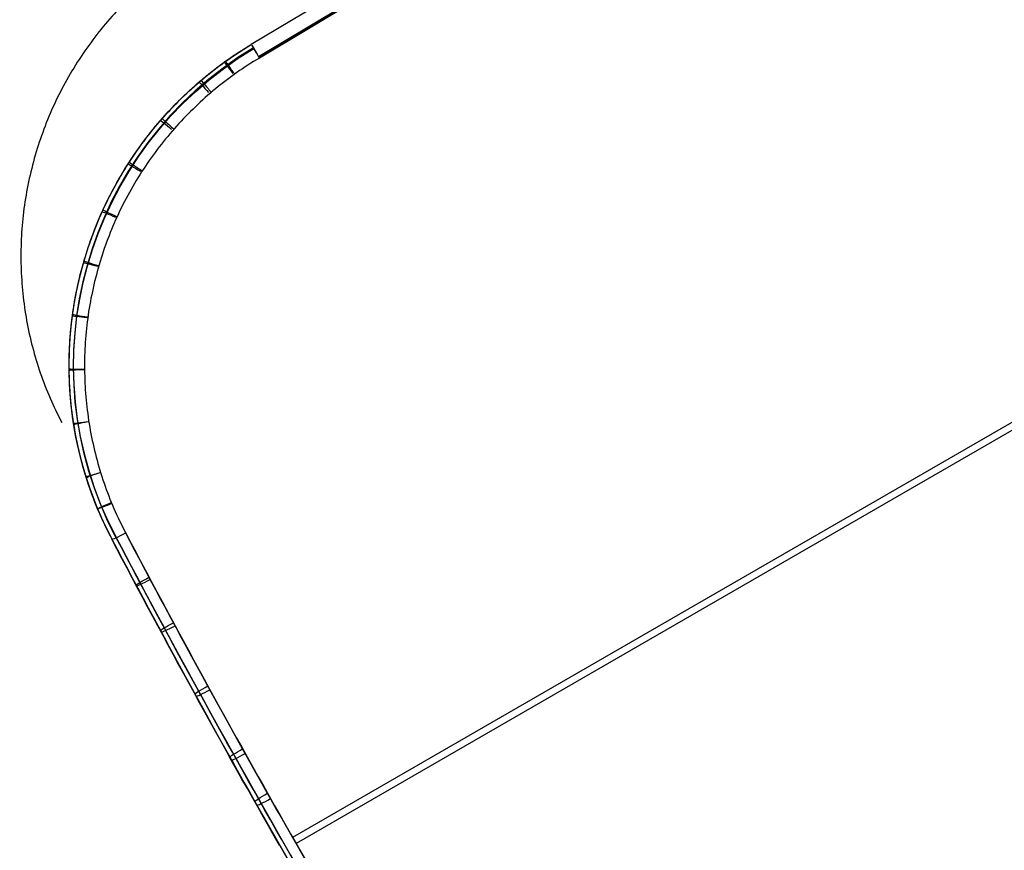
# Model space of a CAD drawing. Extents: x -19 to 1160, y -2382 to -1354.
# Tile 5 of 69: x -19 to 47, y -2342 to -2287. Entities that reach past the tile are written whole.
import ezdxf

# ---------------------------------------------------------------- set-up
doc = ezdxf.new("R2010")
doc.units = 0
doc.layers.add('1', color=7, linetype='CONTINUOUS')

msp = doc.modelspace()

# ---------------------------------------------------------------- linework, layer by layer
at = {"layer": '1', "color": 7}
for p, q in [((400.097, -2047.309, 66.009), (-3.736, -2288.554, 65.642)), ((400.097, -2047.309, 66.009), (-3.735, -2288.554, 65.642)), ((400.609, -2048.168, 67.009), (-3.224, -2289.412, 66.642)), ((400.636, -2048.213, 67.007), (-3.197, -2289.457, 66.64)), ((395.804, -2049.874, 58.995), (-3.736, -2288.554, 58.632)), ((396.291, -2050.687, 57.997), (-3.249, -2289.367, 57.633)), ((427.503, -2094.747, 64.191), (-0.742, -2341.994, 64.191)), ((422.937, -2096.839, 55.204), (-0.977, -2341.586, 55.204)), ((-3.735, -2288.554, 65.642), (-3.736, -2288.554, 58.632)), ((-3.736, -2288.554, 58.684), (-3.736, -2288.554, 58.632)), ((-13.046, -2321.642, 57.424), (-13.046, -2321.641, 64.434))]:
    msp.add_line(p, q, dxfattribs=at)
at = {"layer": '1', "color": 7, "extrusion": (0.026168, -0.045324, 0.99863)}
msp.add_lwpolyline([(-1147.498, -1975.294), (-1147.725, -1975.297), (-1147.952, -1975.303), (-1148.18, -1975.311), (-1148.406, -1975.321), (-1148.633, -1975.333), (-1148.86, -1975.348), (-1149.086, -1975.365), (-1149.313, -1975.384), (-1149.539, -1975.406), (-1149.764, -1975.429), (-1149.99, -1975.455), (-1150.215, -1975.483), (-1150.44, -1975.513), (-1150.665, -1975.546), (-1150.889, -1975.58), (-1151.113, -1975.617), (-1151.336, -1975.656), (-1151.56, -1975.697), (-1151.782, -1975.74), (-1152.005, -1975.785), (-1152.227, -1975.833), (-1152.448, -1975.883), (-1152.669, -1975.934), (-1152.89, -1975.988), (-1153.109, -1976.044), (-1153.329, -1976.102), (-1153.548, -1976.162), (-1153.766, -1976.224), (-1153.984, -1976.289), (-1154.201, -1976.355), (-1154.417, -1976.423), (-1154.633, -1976.494), (-1154.848, -1976.566), (-1155.063, -1976.641), (-1155.277, -1976.718), (-1155.49, -1976.796), (-1155.702, -1976.877), (-1155.914, -1976.959), (-1156.125, -1977.044), (-1156.335, -1977.131), (-1156.544, -1977.219), (-1156.753, -1977.31), (-1156.96, -1977.402), (-1157.167, -1977.497), (-1157.373, -1977.593), (-1157.578, -1977.692), (-1157.782, -1977.792), (-1157.986, -1977.894), (-1158.188, -1977.999), (-1158.389, -1978.105), (-1158.589, -1978.213), (-1158.789, -1978.323), (-1158.987, -1978.434), (-1159.184, -1978.548), (-1159.381, -1978.664), (-1159.576, -1978.781), (-1159.77, -1978.901), (-1159.963, -1979.022), (-1160.155, -1979.145), (-1160.345, -1979.27), (-1160.535, -1979.397), (-1160.723, -1979.525), (-1160.91, -1979.656), (-1161.096, -1979.788), (-1161.281, -1979.922), (-1161.464, -1980.058), (-1161.647, -1980.195), (-1161.827, -1980.335), (-1162.007, -1980.476), (-1162.185, -1980.619), (-1162.362, -1980.763), (-1162.538, -1980.909), (-1162.712, -1981.057), (-1162.885, -1981.207), (-1163.057, -1981.358), (-1163.227, -1981.511), (-1163.395, -1981.665), (-1163.562, -1981.821), (-1163.728, -1981.979), (-1163.892, -1982.138), (-1164.055, -1982.299), (-1164.216, -1982.461), (-1164.376, -1982.625), (-1164.534, -1982.79), (-1164.691, -1982.957), (-1164.846, -1983.125), (-1164.999, -1983.295), (-1165.151, -1983.466), (-1165.301, -1983.638), (-1165.45, -1983.812), (-1165.597, -1983.988), (-1165.742, -1984.164), (-1165.885, -1984.342), (-1166.027, -1984.521), (-1166.167, -1984.702), (-1166.305, -1984.884), (-1166.442, -1985.067), (-1166.577, -1985.252), (-1166.71, -1985.437), (-1166.841, -1985.624), (-1166.97, -1985.812), (-1167.098, -1986.002), (-1167.224, -1986.192), (-1167.348, -1986.384), (-1167.47, -1986.577), (-1167.59, -1986.77), (-1167.709, -1986.965), (-1167.825, -1987.161), (-1167.94, -1987.359), (-1168.053, -1987.557), (-1168.164, -1987.756), (-1168.273, -1987.956), (-1168.38, -1988.157), (-1168.485, -1988.359), (-1168.589, -1988.562), (-1168.69, -1988.766), (-1168.79, -1988.971), (-1168.887, -1989.177), (-1168.983, -1989.383), (-1169.077, -1989.591), (-1169.168, -1989.799), (-1169.258, -1990.008), (-1169.346, -1990.218), (-1169.432, -1990.428), (-1169.515, -1990.64), (-1169.597, -1990.852), (-1169.677, -1991.065), (-1169.755, -1991.278), (-1169.83, -1991.492), (-1169.904, -1991.707), (-1169.975, -1991.923), (-1170.045, -1992.139), (-1170.112, -1992.356), (-1170.178, -1992.573), (-1170.241, -1992.791), (-1170.302, -1993.009), (-1170.361, -1993.228), (-1170.418, -1993.448), (-1170.473, -1993.667), (-1170.526, -1993.888), (-1170.577, -1994.109), (-1170.625, -1994.33), (-1170.671, -1994.552), (-1170.716, -1994.774), (-1170.758, -1994.996), (-1170.797, -1995.219), (-1170.835, -1995.442), (-1170.87, -1995.666), (-1170.904, -1995.889), (-1170.935, -1996.113), (-1170.963, -1996.338), (-1170.99, -1996.562), (-1171.014, -1996.787), (-1171.036, -1997.012), (-1171.056, -1997.237), (-1171.074, -1997.463), (-1171.089, -1997.688), (-1171.102, -1997.914), (-1171.113, -1998.139), (-1171.121, -1998.365)], dxfattribs=at)
at = {"layer": '1', "color": 7, "extrusion": (-0.56612, 0.821594, -0.067018)}
msp.add_lwpolyline([(1328.032, -70.33), (1328.022, -70.391), (1328.01, -70.45), (1327.997, -70.507), (1327.983, -70.562), (1327.967, -70.616), (1327.95, -70.667), (1327.941, -70.692), (1327.932, -70.716), (1327.922, -70.74), (1327.912, -70.764), (1327.902, -70.787), (1327.891, -70.81), (1327.88, -70.832), (1327.869, -70.853), (1327.857, -70.874), (1327.845, -70.895), (1327.833, -70.915), (1327.82, -70.935), (1327.807, -70.954), (1327.793, -70.973), (1327.78, -70.991), (1327.766, -71.009), (1327.751, -71.026), (1327.736, -71.043), (1327.721, -71.06), (1327.706, -71.075), (1327.69, -71.091), (1327.674, -71.106), (1327.658, -71.12), (1327.641, -71.134), (1327.624, -71.148), (1327.607, -71.161), (1327.589, -71.173), (1327.571, -71.185), (1327.552, -71.197), (1327.534, -71.208), (1327.515, -71.219), (1327.495, -71.229), (1327.475, -71.238), (1327.455, -71.248), (1327.435, -71.256), (1327.414, -71.264), (1327.393, -71.272), (1327.372, -71.279), (1327.35, -71.286), (1327.328, -71.293), (1327.305, -71.298), (1327.282, -71.304), (1327.259, -71.309), (1327.236, -71.313), (1327.212, -71.317), (1327.188, -71.32), (1327.164, -71.323), (1327.139, -71.326), (1327.114, -71.328), (1327.088, -71.329), (1327.062, -71.33), (1327.036, -71.331)], dxfattribs=at)
at = {"layer": '1', "color": 7, "extrusion": (-0.492941, 0.868318, 0.055068)}
msp.add_lwpolyline([(1156.867, 167.229), (1156.891, 167.229), (1156.916, 167.229), (1156.94, 167.229), (1156.964, 167.23), (1156.987, 167.232), (1157.011, 167.234), (1157.034, 167.237), (1157.056, 167.24), (1157.079, 167.244), (1157.101, 167.248), (1157.123, 167.253), (1157.144, 167.258), (1157.166, 167.263), (1157.187, 167.27), (1157.207, 167.276), (1157.228, 167.284), (1157.248, 167.291), (1157.268, 167.3), (1157.287, 167.308), (1157.306, 167.318), (1157.325, 167.327), (1157.344, 167.338), (1157.362, 167.348), (1157.381, 167.36), (1157.398, 167.372), (1157.416, 167.384), (1157.433, 167.397), (1157.45, 167.41), (1157.467, 167.424), (1157.483, 167.438), (1157.499, 167.453), (1157.515, 167.468), (1157.53, 167.484), (1157.545, 167.501), (1157.56, 167.518), (1157.575, 167.535), (1157.589, 167.553), (1157.603, 167.571), (1157.617, 167.59), (1157.63, 167.61), (1157.644, 167.63), (1157.656, 167.65), (1157.669, 167.671), (1157.681, 167.693), (1157.693, 167.715), (1157.705, 167.737), (1157.716, 167.76), (1157.728, 167.784), (1157.738, 167.808), (1157.749, 167.832), (1157.769, 167.883), (1157.788, 167.936), (1157.806, 167.99), (1157.823, 168.047), (1157.838, 168.106), (1157.853, 168.166), (1157.866, 168.229)], dxfattribs=at)
at = {"layer": '1', "color": 7, "extrusion": (-0.495874, 0.866816, 0.052336)}
msp.add_lwpolyline([(1163.573, 170.475), (1163.629, 170.469), (1163.684, 170.461), (1163.737, 170.452), (1163.763, 170.446), (1163.788, 170.441), (1163.813, 170.435), (1163.838, 170.428), (1163.862, 170.421), (1163.886, 170.414), (1163.91, 170.406), (1163.933, 170.398), (1163.956, 170.389), (1163.978, 170.381), (1164, 170.371), (1164.021, 170.361), (1164.042, 170.351), (1164.063, 170.341), (1164.083, 170.33), (1164.103, 170.318), (1164.123, 170.307), (1164.142, 170.294), (1164.16, 170.282), (1164.179, 170.269), (1164.197, 170.255), (1164.214, 170.242), (1164.231, 170.227), (1164.248, 170.213), (1164.264, 170.198), (1164.28, 170.182), (1164.295, 170.167), (1164.31, 170.15), (1164.325, 170.134), (1164.339, 170.117), (1164.353, 170.099), (1164.366, 170.081), (1164.379, 170.063), (1164.392, 170.044), (1164.404, 170.025), (1164.416, 170.006), (1164.427, 169.986), (1164.438, 169.966), (1164.449, 169.945), (1164.459, 169.924), (1164.469, 169.902), (1164.478, 169.881), (1164.487, 169.858), (1164.496, 169.836), (1164.504, 169.812), (1164.511, 169.789), (1164.519, 169.765), (1164.526, 169.741), (1164.532, 169.716), (1164.538, 169.691), (1164.544, 169.665), (1164.549, 169.639), (1164.559, 169.586), (1164.567, 169.531), (1164.573, 169.475)], dxfattribs=at)
at = {"layer": '1', "color": 7}
for points in [[(-13.046, -2321.641, 64.434), (-13.156, -2321.431, 64.446), (-13.265, -2321.219, 64.458), (-13.371, -2321.006, 64.47), (-13.475, -2320.792, 64.482), (-13.577, -2320.577, 64.494), (-13.677, -2320.362, 64.506), (-13.775, -2320.145, 64.518), (-13.87, -2319.927, 64.53), (-13.963, -2319.709, 64.541), (-14.055, -2319.49, 64.553), (-14.144, -2319.269, 64.565), (-14.231, -2319.048, 64.577), (-14.315, -2318.827, 64.589), (-14.398, -2318.604, 64.6), (-14.478, -2318.38, 64.612), (-14.557, -2318.156, 64.624), (-14.633, -2317.931, 64.636), (-14.707, -2317.706, 64.647), (-14.778, -2317.48, 64.659), (-14.848, -2317.253, 64.671), (-14.915, -2317.025, 64.682), (-14.98, -2316.797, 64.694), (-15.043, -2316.568, 64.705), (-15.104, -2316.339, 64.717), (-15.163, -2316.109, 64.728), (-15.219, -2315.878, 64.74), (-15.273, -2315.647, 64.751), (-15.326, -2315.416, 64.763), (-15.375, -2315.184, 64.774), (-15.423, -2314.951, 64.785), (-15.468, -2314.718, 64.797), (-15.512, -2314.485, 64.808), (-15.553, -2314.251, 64.819), (-15.592, -2314.017, 64.83), (-15.628, -2313.782, 64.841), (-15.663, -2313.548, 64.853), (-15.695, -2313.313, 64.864), (-15.725, -2313.077, 64.875), (-15.753, -2312.841, 64.886), (-15.778, -2312.605, 64.896), (-15.802, -2312.369, 64.907), (-15.823, -2312.133, 64.918), (-15.842, -2311.896, 64.929), (-15.858, -2311.659, 64.94), (-15.873, -2311.422, 64.95), (-15.885, -2311.185, 64.961), (-15.895, -2310.948, 64.972), (-15.903, -2310.711, 64.982), (-15.908, -2310.474, 64.993), (-15.912, -2310.236, 65.003), (-15.913, -2309.999, 65.013), (-15.911, -2309.761, 65.024), (-15.908, -2309.524, 65.034), (-15.902, -2309.287, 65.044), (-15.894, -2309.049, 65.054), (-15.884, -2308.812, 65.064), (-15.872, -2308.575, 65.074), (-15.857, -2308.338, 65.084), (-15.84, -2308.101, 65.094), (-15.821, -2307.864, 65.104), (-15.799, -2307.628, 65.114), (-15.776, -2307.391, 65.124), (-15.75, -2307.155, 65.133), (-15.721, -2306.919, 65.143), (-15.691, -2306.683, 65.152), (-15.658, -2306.448, 65.162), (-15.623, -2306.213, 65.171), (-15.586, -2305.978, 65.18), (-15.546, -2305.744, 65.19), (-15.505, -2305.51, 65.199), (-15.461, -2305.276, 65.208), (-15.414, -2305.043, 65.217), (-15.366, -2304.81, 65.226), (-15.315, -2304.577, 65.235), (-15.263, -2304.346, 65.243), (-15.207, -2304.114, 65.252), (-15.15, -2303.883, 65.261), (-15.091, -2303.653, 65.269), (-15.029, -2303.423, 65.278), (-14.965, -2303.194, 65.286), (-14.899, -2302.966, 65.294), (-14.831, -2302.738, 65.303), (-14.761, -2302.511, 65.311), (-14.689, -2302.284, 65.319), (-14.614, -2302.058, 65.327), (-14.537, -2301.833, 65.335), (-14.458, -2301.609, 65.342), (-14.377, -2301.385, 65.35), (-14.294, -2301.162, 65.358), (-14.209, -2300.94, 65.365), (-14.122, -2300.719, 65.373), (-14.032, -2300.499, 65.38), (-13.941, -2300.28, 65.387), (-13.847, -2300.061, 65.395), (-13.751, -2299.844, 65.402), (-13.653, -2299.627, 65.409), (-13.553, -2299.411, 65.415), (-13.452, -2299.197, 65.422), (-13.348, -2298.983, 65.429), (-13.241, -2298.771, 65.435), (-13.133, -2298.559, 65.442), (-13.023, -2298.349, 65.448), (-12.911, -2298.139, 65.455), (-12.797, -2297.931, 65.461), (-12.681, -2297.724, 65.467), (-12.563, -2297.518, 65.473), (-12.444, -2297.313, 65.479), (-12.322, -2297.109, 65.485), (-12.198, -2296.906, 65.49), (-12.073, -2296.705, 65.496), (-11.945, -2296.505, 65.502), (-11.816, -2296.306, 65.507), (-11.685, -2296.108, 65.512), (-11.552, -2295.912, 65.518), (-11.418, -2295.717, 65.523), (-11.281, -2295.523, 65.528), (-11.143, -2295.33, 65.533), (-11.003, -2295.139, 65.537), (-10.861, -2294.95, 65.542), (-10.718, -2294.761, 65.547), (-10.573, -2294.574, 65.551), (-10.426, -2294.389, 65.556), (-10.277, -2294.204, 65.56), (-10.127, -2294.022, 65.564), (-9.975, -2293.841, 65.568), (-9.821, -2293.661, 65.572), (-9.666, -2293.482, 65.576), (-9.51, -2293.306, 65.58), (-9.351, -2293.13, 65.583), (-9.191, -2292.957, 65.587), (-9.03, -2292.785, 65.59), (-8.867, -2292.614, 65.594), (-8.702, -2292.445, 65.597), (-8.536, -2292.278, 65.6), (-8.369, -2292.112, 65.603), (-8.199, -2291.948, 65.606), (-8.029, -2291.786, 65.609), (-7.857, -2291.625, 65.611), (-7.684, -2291.466, 65.614), (-7.509, -2291.309, 65.616), (-7.332, -2291.154, 65.619), (-7.155, -2291, 65.621), (-6.976, -2290.848, 65.623), (-6.795, -2290.698, 65.625), (-6.614, -2290.55, 65.627), (-6.43, -2290.403, 65.629), (-6.246, -2290.259, 65.63), (-6.06, -2290.116, 65.632), (-5.873, -2289.975, 65.633), (-5.685, -2289.836, 65.635), (-5.495, -2289.699, 65.636), (-5.305, -2289.564, 65.637), (-5.113, -2289.431, 65.638), (-4.919, -2289.299, 65.639), (-4.725, -2289.17, 65.64), (-4.529, -2289.043, 65.64), (-4.333, -2288.918, 65.641), (-4.135, -2288.794, 65.641), (-3.936, -2288.673, 65.641), (-3.735, -2288.554, 65.642)], [(-13.046, -2321.642, 57.424), (-13.156, -2321.433, 57.436), (-13.263, -2321.224, 57.448), (-13.369, -2321.013, 57.46), (-13.472, -2320.802, 57.472), (-13.573, -2320.589, 57.484), (-13.672, -2320.376, 57.496), (-13.769, -2320.161, 57.508), (-13.864, -2319.945, 57.52), (-13.957, -2319.729, 57.532), (-14.048, -2319.511, 57.544), (-14.137, -2319.293, 57.556), (-14.223, -2319.073, 57.568), (-14.307, -2318.853, 57.579), (-14.39, -2318.632, 57.591), (-14.47, -2318.41, 57.603), (-14.548, -2318.187, 57.615), (-14.623, -2317.964, 57.626), (-14.697, -2317.74, 57.638), (-14.769, -2317.515, 57.65), (-14.838, -2317.289, 57.661), (-14.905, -2317.062, 57.673), (-14.97, -2316.835, 57.684), (-15.033, -2316.608, 57.696), (-15.094, -2316.379, 57.707), (-15.153, -2316.15, 57.719), (-15.209, -2315.921, 57.73), (-15.264, -2315.69, 57.742), (-15.316, -2315.46, 57.753), (-15.366, -2315.228, 57.764), (-15.414, -2314.997, 57.776), (-15.459, -2314.765, 57.787), (-15.503, -2314.532, 57.798), (-15.544, -2314.299, 57.809), (-15.583, -2314.065, 57.82), (-15.62, -2313.831, 57.831), (-15.655, -2313.597, 57.842), (-15.687, -2313.362, 57.853), (-15.718, -2313.127, 57.864), (-15.746, -2312.892, 57.875), (-15.772, -2312.657, 57.886), (-15.796, -2312.421, 57.897), (-15.817, -2312.185, 57.908), (-15.837, -2311.948, 57.918), (-15.854, -2311.712, 57.929), (-15.869, -2311.475, 57.94), (-15.882, -2311.239, 57.95), (-15.892, -2311.002, 57.961), (-15.9, -2310.765, 57.971), (-15.906, -2310.528, 57.982), (-15.91, -2310.29, 57.992), (-15.912, -2310.053, 58.002), (-15.911, -2309.816, 58.013), (-15.908, -2309.579, 58.023), (-15.903, -2309.342, 58.033), (-15.896, -2309.104, 58.043), (-15.886, -2308.867, 58.053), (-15.875, -2308.63, 58.063), (-15.861, -2308.394, 58.073), (-15.844, -2308.157, 58.083), (-15.826, -2307.92, 58.093), (-15.805, -2307.684, 58.102), (-15.782, -2307.448, 58.112), (-15.756, -2307.212, 58.121), (-15.729, -2306.976, 58.131), (-15.699, -2306.74, 58.14), (-15.667, -2306.505, 58.15), (-15.632, -2306.27, 58.159), (-15.596, -2306.036, 58.168), (-15.557, -2305.802, 58.178), (-15.516, -2305.568, 58.187), (-15.472, -2305.335, 58.196), (-15.427, -2305.102, 58.205), (-15.379, -2304.869, 58.214), (-15.329, -2304.637, 58.222), (-15.277, -2304.405, 58.231), (-15.222, -2304.174, 58.24), (-15.166, -2303.944, 58.248), (-15.107, -2303.714, 58.257), (-15.046, -2303.484, 58.265), (-14.983, -2303.255, 58.274), (-14.918, -2303.027, 58.282), (-14.85, -2302.799, 58.29), (-14.781, -2302.572, 58.298), (-14.709, -2302.346, 58.306), (-14.635, -2302.121, 58.314), (-14.559, -2301.896, 58.322), (-14.481, -2301.672, 58.33), (-14.401, -2301.448, 58.338), (-14.318, -2301.226, 58.345), (-14.234, -2301.004, 58.353), (-14.147, -2300.783, 58.36), (-14.059, -2300.563, 58.368), (-13.968, -2300.344, 58.375), (-13.875, -2300.125, 58.382), (-13.78, -2299.908, 58.389), (-13.683, -2299.692, 58.396), (-13.584, -2299.476, 58.403), (-13.483, -2299.261, 58.41), (-13.38, -2299.048, 58.416), (-13.275, -2298.835, 58.423), (-13.167, -2298.624, 58.43), (-13.058, -2298.413, 58.436), (-12.947, -2298.204, 58.442), (-12.834, -2297.996, 58.449), (-12.719, -2297.788, 58.455), (-12.602, -2297.582, 58.461), (-12.483, -2297.377, 58.467), (-12.362, -2297.173, 58.472), (-12.239, -2296.971, 58.478), (-12.114, -2296.769, 58.484), (-11.988, -2296.569, 58.489), (-11.859, -2296.37, 58.495), (-11.729, -2296.172, 58.5), (-11.597, -2295.975, 58.505), (-11.463, -2295.78, 58.511), (-11.327, -2295.585, 58.516), (-11.189, -2295.393, 58.521), (-11.05, -2295.201, 58.525), (-10.909, -2295.011, 58.53), (-10.766, -2294.822, 58.535), (-10.621, -2294.634, 58.539), (-10.474, -2294.448, 58.544), (-10.326, -2294.263, 58.548), (-10.176, -2294.08, 58.552), (-10.024, -2293.898, 58.556), (-9.871, -2293.718, 58.56), (-9.716, -2293.539, 58.564), (-9.559, -2293.361, 58.568), (-9.401, -2293.185, 58.572), (-9.241, -2293.01, 58.575), (-9.079, -2292.837, 58.579), (-8.916, -2292.666, 58.582), (-8.751, -2292.496, 58.586), (-8.584, -2292.327, 58.589), (-8.416, -2292.16, 58.592), (-8.247, -2291.995, 58.595), (-8.075, -2291.832, 58.598), (-7.903, -2291.67, 58.6), (-7.728, -2291.509, 58.603), (-7.552, -2291.351, 58.605), (-7.375, -2291.194, 58.608), (-7.196, -2291.038, 58.61), (-7.016, -2290.885, 58.612), (-6.834, -2290.733, 58.614), (-6.651, -2290.583, 58.616), (-6.466, -2290.435, 58.618), (-6.28, -2290.288, 58.62), (-6.092, -2290.143, 58.622), (-5.904, -2290.001, 58.623), (-5.713, -2289.86, 58.624), (-5.521, -2289.72, 58.626), (-5.328, -2289.583, 58.627), (-5.134, -2289.448, 58.628), (-4.938, -2289.314, 58.629), (-4.741, -2289.182, 58.63), (-4.543, -2289.053, 58.63), (-4.343, -2288.925, 58.631), (-4.142, -2288.799, 58.631), (-3.939, -2288.675, 58.632), (-3.736, -2288.554, 58.632)], [(-3.197, -2289.457, 66.64), (-3.388, -2289.572, 66.64), (-3.579, -2289.688, 66.64), (-3.768, -2289.806, 66.639), (-3.956, -2289.926, 66.639), (-4.143, -2290.049, 66.638), (-4.329, -2290.173, 66.637), (-4.514, -2290.298, 66.637), (-4.698, -2290.426, 66.636), (-4.881, -2290.556, 66.634), (-5.062, -2290.687, 66.633), (-5.242, -2290.82, 66.632), (-5.421, -2290.955, 66.63), (-5.599, -2291.092, 66.629), (-5.776, -2291.231, 66.627), (-5.951, -2291.371, 66.625), (-6.125, -2291.513, 66.624), (-6.298, -2291.657, 66.622), (-6.47, -2291.803, 66.619), (-6.64, -2291.95, 66.617), (-6.809, -2292.099, 66.615), (-6.976, -2292.249, 66.612), (-7.143, -2292.402, 66.61), (-7.308, -2292.555, 66.607), (-7.471, -2292.711, 66.604), (-7.633, -2292.868, 66.602), (-7.794, -2293.027, 66.599), (-7.953, -2293.187, 66.596), (-8.111, -2293.349, 66.592), (-8.267, -2293.512, 66.589), (-8.422, -2293.677, 66.586), (-8.576, -2293.843, 66.582), (-8.728, -2294.011, 66.578), (-8.878, -2294.18, 66.575), (-9.027, -2294.351, 66.571), (-9.174, -2294.523, 66.567), (-9.32, -2294.697, 66.563), (-9.465, -2294.872, 66.559), (-9.607, -2295.048, 66.554), (-9.748, -2295.226, 66.55), (-9.888, -2295.405, 66.546), (-10.025, -2295.586, 66.541), (-10.162, -2295.768, 66.536), (-10.296, -2295.951, 66.531), (-10.429, -2296.135, 66.527), (-10.56, -2296.321, 66.522), (-10.69, -2296.508, 66.516), (-10.817, -2296.697, 66.511), (-10.943, -2296.886, 66.506), (-11.067, -2297.077, 66.501), (-11.19, -2297.269, 66.495), (-11.311, -2297.462, 66.489), (-11.429, -2297.657, 66.484), (-11.547, -2297.852, 66.478), (-11.662, -2298.049, 66.472), (-11.775, -2298.247, 66.466), (-11.887, -2298.446, 66.46), (-11.996, -2298.646, 66.454), (-12.104, -2298.847, 66.447), (-12.21, -2299.049, 66.441), (-12.314, -2299.253, 66.434), (-12.416, -2299.457, 66.428), (-12.516, -2299.662, 66.421), (-12.615, -2299.869, 66.414), (-12.711, -2300.076, 66.408), (-12.805, -2300.284, 66.401), (-12.897, -2300.494, 66.393), (-12.987, -2300.704, 66.386), (-13.076, -2300.915, 66.379), (-13.162, -2301.127, 66.372), (-13.246, -2301.34, 66.364), (-13.328, -2301.554, 66.357), (-13.408, -2301.768, 66.349), (-13.486, -2301.983, 66.341), (-13.562, -2302.2, 66.333), (-13.636, -2302.416, 66.326), (-13.708, -2302.634, 66.318), (-13.778, -2302.852, 66.309), (-13.846, -2303.071, 66.301), (-13.912, -2303.291, 66.293), (-13.975, -2303.511, 66.285), (-14.037, -2303.731, 66.276), (-14.096, -2303.953, 66.268), (-14.153, -2304.175, 66.259), (-14.209, -2304.397, 66.251), (-14.262, -2304.62, 66.242), (-14.313, -2304.843, 66.233), (-14.361, -2305.067, 66.224), (-14.408, -2305.291, 66.215), (-14.453, -2305.516, 66.206), (-14.495, -2305.741, 66.197), (-14.535, -2305.967, 66.188), (-14.573, -2306.192, 66.179), (-14.609, -2306.418, 66.169), (-14.643, -2306.645, 66.16), (-14.674, -2306.871, 66.151), (-14.704, -2307.098, 66.141), (-14.731, -2307.325, 66.131), (-14.756, -2307.552, 66.122), (-14.779, -2307.78, 66.112), (-14.799, -2308.007, 66.102), (-14.818, -2308.235, 66.092), (-14.834, -2308.463, 66.083), (-14.848, -2308.691, 66.073), (-14.86, -2308.919, 66.062), (-14.869, -2309.147, 66.052), (-14.877, -2309.375, 66.042), (-14.882, -2309.603, 66.032), (-14.885, -2309.831, 66.022), (-14.886, -2310.059, 66.011), (-14.885, -2310.287, 66.001), (-14.882, -2310.515, 65.991), (-14.876, -2310.743, 65.98), (-14.869, -2310.971, 65.97), (-14.859, -2311.199, 65.959), (-14.847, -2311.426, 65.948), (-14.833, -2311.654, 65.938), (-14.817, -2311.881, 65.927), (-14.798, -2312.108, 65.916), (-14.778, -2312.335, 65.905), (-14.755, -2312.562, 65.894), (-14.73, -2312.788, 65.883), (-14.704, -2313.014, 65.873), (-14.675, -2313.24, 65.862), (-14.643, -2313.466, 65.85), (-14.61, -2313.691, 65.839), (-14.575, -2313.916, 65.828), (-14.537, -2314.14, 65.817), (-14.498, -2314.365, 65.806), (-14.456, -2314.588, 65.795), (-14.412, -2314.812, 65.783), (-14.366, -2315.035, 65.772), (-14.319, -2315.257, 65.761), (-14.268, -2315.479, 65.749), (-14.216, -2315.7, 65.738), (-14.162, -2315.921, 65.726), (-14.106, -2316.142, 65.715), (-14.047, -2316.362, 65.703), (-13.987, -2316.581, 65.692), (-13.924, -2316.8, 65.68), (-13.86, -2317.018, 65.669), (-13.793, -2317.235, 65.657), (-13.724, -2317.452, 65.645), (-13.653, -2317.668, 65.634), (-13.58, -2317.884, 65.622), (-13.505, -2318.098, 65.61), (-13.428, -2318.313, 65.599), (-13.349, -2318.526, 65.587), (-13.268, -2318.738, 65.575), (-13.185, -2318.95, 65.563), (-13.1, -2319.161, 65.552), (-13.012, -2319.371, 65.54), (-12.923, -2319.58, 65.528), (-12.832, -2319.789, 65.516), (-12.738, -2319.996, 65.504), (-12.643, -2320.203, 65.492), (-12.545, -2320.409, 65.48), (-12.446, -2320.614, 65.468), (-12.344, -2320.818, 65.457), (-12.241, -2321.02, 65.445), (-12.135, -2321.222, 65.433)]]:
    msp.add_polyline3d(points, dxfattribs=at)
at = {"layer": '1', "color": 7, "extrusion": (-0.4869, 0.873457, 0.001063)}
msp.add_arc((3389.098, -211427.516, -2097.349), 211487.75, 90.6158246, 90.7432747, dxfattribs=at)
at = {"layer": '1', "color": 7, "extrusion": (0.487044, -0.873378, -9.56911e-12)}
msp.add_arc((-3392.896, -213890.079, 2097.517), 213947.621, 89.26434767, 89.3903322, dxfattribs=at)
at = {"layer": '1', "color": 7, "extrusion": (-0.487039, 0.87338, -6.05292e-08)}
msp.add_arc((3394.333, -213890.123, -2097.636), 213947.23, 90.61005547, 90.73603995, dxfattribs=at)
at = {"layer": '1', "color": 7, "extrusion": (-0.487198, 0.873291, -0.000962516)}
msp.add_arc((3148.897, -171954.654, -2095.842), 172000.05, 90.67694823, 90.83206533, dxfattribs=at)
at = {"layer": '1', "color": 7, "extrusion": (-0.487173, 0.873296, 0.004057)}
msp.add_arc((3157.251, -171683.568, -2096.004), 171739.427, 90.68077906, 90.83613149, dxfattribs=at)
at = {"layer": '1', "color": 7, "extrusion": (-0.487142, 0.873295, 0.007006)}
msp.add_arc((3164.668, -171377.458, -2096.201), 171439.564, 90.68446679, 90.84009101, dxfattribs=at)
at = {"layer": '1', "color": 7, "extrusion": (-0.487096, 0.873298, 0.009393)}
msp.add_arc((3170.629, -170898.926, -2096.447), 170966.203, 90.68838914, 90.8444444, dxfattribs=at)
at = {"layer": '1', "color": 7, "extrusion": (-0.487035, 0.873315, 0.010876)}
msp.add_arc((3174.258, -170185.95, -2096.773), 170256.644, 90.69252431, 90.84923024, dxfattribs=at)
at = {"layer": '1', "color": 7, "extrusion": (0, 0, -1)}
for centre, radius, start, end in [((-9.085, -2310.016, -61.533), 25, 332.28603, 59.14646), ((-571.681, -2014.471, -57.074), 660.5, 327.713965, 331.705077)]:
    msp.add_arc(centre, radius, start, end, dxfattribs=at)
at = {"layer": '1', "color": 7, "extrusion": (0.026168, -0.045324, 0.99863)}
for centre, radius, start, end in [((-1147.126, -1999.304, 161.524), 24.717, 90.88493, 177.86508), ((-510.337, -2024.708, 161.526), 662.016, 177.721045, 179.740844), ((-510.337, -2024.341, 170.233), 661.309, 177.717098, 179.772631)]:
    msp.add_arc(centre, radius, start, end, dxfattribs=at)
at = {"layer": '1', "color": 7, "extrusion": (-0.026168, 0.045324, -0.99863)}
for centre, radius, start, end in [((1147.126, -1998.937, -169.924), 24.736, 2.24118, 89.11483), ((510.337, -2024.341, -169.94), 662.017, 0.227372, 2.282905)]:
    msp.add_arc(centre, radius, start, end, dxfattribs=at)
at = {"layer": '1', "color": 7, "extrusion": (-0.858481, -0.512845, -0.000780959)}
msp.add_arc((1963.764, 59.551, 1176.834), 1, 179.97838, 267.02195, dxfattribs=at)
at = {"layer": '1', "color": 7, "extrusion": (0.858479, 0.512848, 0.000777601)}
msp.add_arc((-1963.763, 66.555, -1176.836), 1.002, 0.10698, 92.84342, dxfattribs=at)
at = {"layer": '1', "color": 7, "extrusion": (-0.811308, -0.584596, -0.005273)}
msp.add_arc((1855.471, 65.707, 1342.745), 1, 179.96968, 266.72074, dxfattribs=at)
at = {"layer": '1', "color": 7, "extrusion": (0.81334, 0.581767, 0.005092)}
msp.add_arc((-1860.138, 72.44, -1336.166), 1, 0.03417, 92.61115, dxfattribs=at)
at = {"layer": '1', "color": 7, "extrusion": (-0.758128, -0.652033, -0.009728)}
msp.add_arc((1733.295, 73.193, 1498.748), 1, 179.97208, 266.78097, dxfattribs=at)
at = {"layer": '1', "color": 7, "extrusion": (0.762653, 0.64674, 0.009369)}
msp.add_arc((-1743.695, 79.551, -1486.435), 1, 0.05246, 92.64175, dxfattribs=at)
at = {"layer": '1', "color": 7, "extrusion": (0.660277, 0.750835, 0.016776)}
msp.add_arc((-1508.287, 94.567, -1727.341), 1, 0.05612, 93.00196, dxfattribs=at)
at = {"layer": '1', "color": 7, "extrusion": (-0.65543, -0.755062, -0.017095)}
msp.add_arc((1497.136, 88.274, 1737.25), 1, 179.98822, 267.12756, dxfattribs=at)
at = {"layer": '1', "color": 7, "extrusion": (-0.538918, -0.842013, -0.024094)}
msp.add_arc((1228.923, 105.234, 1938.758), 1, 180.01155, 267.64368, dxfattribs=at)
at = {"layer": '1', "color": 7, "extrusion": (0.543871, 0.83883, 0.02382)}
msp.add_arc((-1240.331, 111.537, -1931.21), 1, 0.0378, 92.9768, dxfattribs=at)
at = {"layer": '1', "color": 7, "extrusion": (-0.410949, -0.911145, -0.030585)}
msp.add_arc((934.026, 122.658, 2099.24), 1, 180.02804, 268.25188, dxfattribs=at)
at = {"layer": '1', "color": 7, "extrusion": (0.416029, 0.908845, 0.030348)}
msp.add_arc((-945.739, 129.007, -2093.68), 1, 0.01213, 92.65848, dxfattribs=at)
at = {"layer": '1', "color": 7, "extrusion": (-0.274331, -0.960945, -0.036425)}
msp.add_arc((618.867, 139.059, 2215.183), 1, 180.02636, 268.84003, dxfattribs=at)
at = {"layer": '1', "color": 7, "extrusion": (0.279396, 0.959492, 0.036227)}
msp.add_arc((-630.556, 145.505, -2211.538), 1, 359.99864, 92.28765, dxfattribs=at)
at = {"layer": '1', "color": 7, "extrusion": (-0.131888, -0.990396, -0.041495)}
msp.add_arc((289.932, 153.056, 2284.219), 1, 179.98454, 269.14354, dxfattribs=at)
at = {"layer": '1', "color": 7, "extrusion": (0.136756, 0.989742, 0.041337)}
msp.add_arc((-301.179, 159.64, -2282.383), 1, 359.99511, 91.87169, dxfattribs=at)
at = {"layer": '1', "color": 7, "extrusion": (-0.008699, 0.998923, 0.045566)}
msp.add_arc((35.03, 170.193, -2304.646), 1, 359.99011, 91.40181, dxfattribs=at)
at = {"layer": '1', "color": 7, "extrusion": (0.013254, -0.998868, -0.045682)}
msp.add_arc((-45.565, 163.451, 2304.872), 1, 179.92082, 269.23692, dxfattribs=at)
at = {"layer": '1', "color": 7, "extrusion": (-0.153979, 0.986867, 0.048825)}
msp.add_arc((371.141, 176.267, -2277.912), 1, 359.98425, 90.91788, dxfattribs=at)
at = {"layer": '1', "color": 7, "extrusion": (0.158227, -0.986191, -0.048906)}
msp.add_arc((-380.975, 169.371, 2276.726), 1, 179.87075, 269.06339, dxfattribs=at)
at = {"layer": '1', "color": 7, "extrusion": (-0.295986, 0.953827, 0.051047)}
msp.add_arc((699.947, 177.336, -2202.745), 1, 359.98187, 90.45203, dxfattribs=at)
at = {"layer": '1', "color": 7, "extrusion": (0.299844, -0.952619, -0.051093)}
msp.add_arc((-708.885, 170.292, 2200.344), 1, 179.87322, 268.78306, dxfattribs=at)
at = {"layer": '1', "color": 7, "extrusion": (0.383677, -0.922008, -0.051901)}
msp.add_arc((-903.106, 168.33, 2130.352), 1, 179.91546, 268.99632, dxfattribs=at)
at = {"layer": '1', "color": 7, "extrusion": (-0.38181, 0.922783, 0.051887)}
msp.add_arc((898.78, 175.395, -2131.764), 1, 359.9828, 90.19729, dxfattribs=at)
at = {"layer": '1', "color": 7, "extrusion": (0.026171, -0.04533, 0.998629)}
msp.add_arc((-510.331, -2024.708, 161.246), 661.309, 177.717251, 179.740999, dxfattribs=at)
at = {"layer": '1', "color": 7, "extrusion": (-0.464419, 0.88407, 0.052298)}
msp.add_arc((1090.24, 171.517, -2043.066), 1, 0.02058, 90.03836, dxfattribs=at)
at = {"layer": '1', "color": 7, "extrusion": (0.026131, -0.045262, 0.998633)}
msp.add_arc((-510.314, -2024.393, 169.087), 662.306, 177.714851, 179.77039, dxfattribs=at)
at = {"layer": '1', "color": 7, "extrusion": (-0.026132, 0.045255, -0.998634)}
msp.add_arc((510.493, -2024.706, -162.07), 662.306, 0.265516, 2.289271, dxfattribs=at)
at = {"layer": '1', "color": 7, "extrusion": (0.469042, -0.881626, -0.052305)}
msp.add_arc((-1100.968, 164.23, 2041.158), 1, 180.00011, 269.89605, dxfattribs=at)
at = {"layer": '1', "color": 7, "extrusion": (-0.469124, 0.881582, 0.052305)}
msp.add_arc((1101.157, 171.225, -2040.751), 1, 0.00767, 90.10359, dxfattribs=at)
at = {"layer": '1', "color": 7, "extrusion": (0.47365, -0.879158, -0.052313)}
msp.add_arc((-1111.676, 163.945, 2038.83), 1, 180.00022, 269.91174, dxfattribs=at)
at = {"layer": '1', "color": 7, "extrusion": (-0.473813, 0.87907, 0.052314)}
msp.add_arc((1112.054, 170.935, -2038.38), 1, 0.00634, 90.08763, dxfattribs=at)
at = {"layer": '1', "color": 7, "extrusion": (0.480055, -0.875677, -0.052323)}
msp.add_arc((-1126.588, 163.538, 2035.491), 1, 180.00039, 269.93362, dxfattribs=at)
at = {"layer": '1', "color": 7, "extrusion": (-0.480298, 0.875543, 0.052323)}
msp.add_arc((1127.155, 170.522, -2034.995), 1, 0.00448, 90.06549, dxfattribs=at)
at = {"layer": '1', "color": 7, "extrusion": (0.486434, -0.872149, -0.05233)}
msp.add_arc((-1141.476, 163.119, 2032.044), 1, 180.00055, 269.95551, dxfattribs=at)
at = {"layer": '1', "color": 7, "extrusion": (-0.486757, 0.871969, 0.05233)}
msp.add_arc((1142.231, 170.098, -2031.5), 1, 0.00262, 90.04334, dxfattribs=at)
at = {"layer": '1', "color": 7, "extrusion": (0.49092, -0.869632, -0.052334)}
msp.add_arc((-1151.966, 162.817, 2029.547), 1, 180.00068, 269.97096, dxfattribs=at)
at = {"layer": '1', "color": 7, "extrusion": (-0.491322, 0.869404, 0.052334)}
msp.add_arc((1152.908, 169.789, -2028.953), 1, 0.0013, 90.02763, dxfattribs=at)
at = {"layer": '1', "color": 7, "extrusion": (0.864161, 0.486682, 0.127927)}
msp.add_arc((-2035.074, 112.673, -1133.391), 89.305, 93.02827, 112.15758, dxfattribs=at)
at = {"layer": '1', "color": 7, "extrusion": (0.864238, 0.486842, 0.126798)}
msp.add_arc((-2034.954, 111.243, -1134.691), 90.59, 93.02415, 112.11906, dxfattribs=at)
at = {"layer": '1', "color": 7, "extrusion": (0.864199, 0.48676, 0.127378)}
msp.add_arc((-2035.029, 112.154, -1134.271), 89.596, 93.02363, 112.17308, dxfattribs=at)
at = {"layer": '1', "color": 7, "extrusion": (-0.863165, -0.486237, -0.136087)}
msp.add_arc((2034.956, 122.119, 1130.671), 98.127, 69.47533, 86.96842, dxfattribs=at)
at = {"layer": '1', "color": 7, "extrusion": (-0.862913, -0.485974, -0.138601)}
msp.add_arc((2035.084, 124.905, 1130.634), 97.986, 69.48918, 86.97329, dxfattribs=at)

doc.saveas('drawing.dxf')
